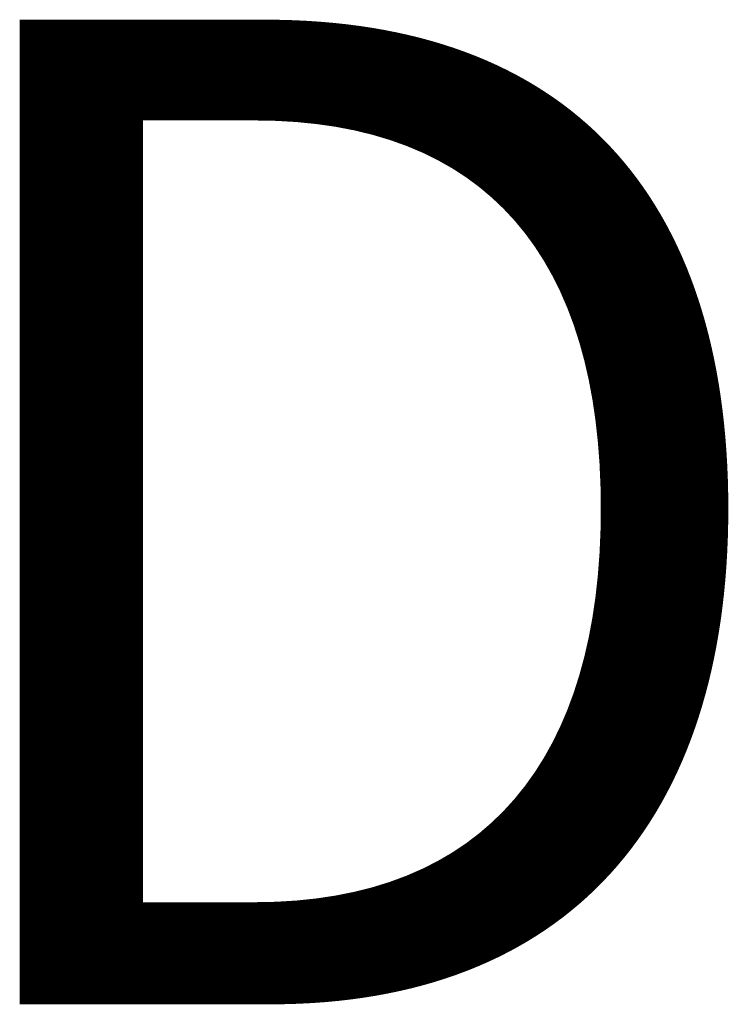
# Model space of a CAD drawing. Header units: millimetres. Extents: x 362177 to 5000048, y 157834 to 733119.
# Tile 139 of 152: x 1364289 to 1390221, y 213890 to 249890. Entities that reach past the tile are written whole.
import ezdxf

# ---------------------------------------------------------------- set-up
doc = ezdxf.new("R2010")
doc.units = ezdxf.units.MM
doc.layers.get('DEFPOINTS').update_dxf_attribs({"color": 255})
doc.styles.add('T25', font='ISO3098.shx')

msp = doc.modelspace()

# ---------------------------------------------------------------- linework, layer by layer
at = {"layer": 'DEFPOINTS'}
for p, direction in [((1463652.8, 381933.6), (0, 1)), ((1481068, 381933.6), (0, 1)), ((570064, 359815), (1, 0)), ((570064, 275815), (1, 0)), ((570064, 191815), (1, 0))]:
    msp.add_xline(p, direction, dxfattribs=at)

# ---------------------------------------------------------------- texts
at = {"layer": 'DEFPOINTS', "insert": (1359328.4, 249889.9), "char_height": 36000, "attachment_point": 1, "style": 'T25'}
msp.add_mtext_dynamic_manual_height_columns('D', width=44073.043, gutter_width=1800, heights=[0], dxfattribs=at)

doc.saveas('drawing.dxf')
